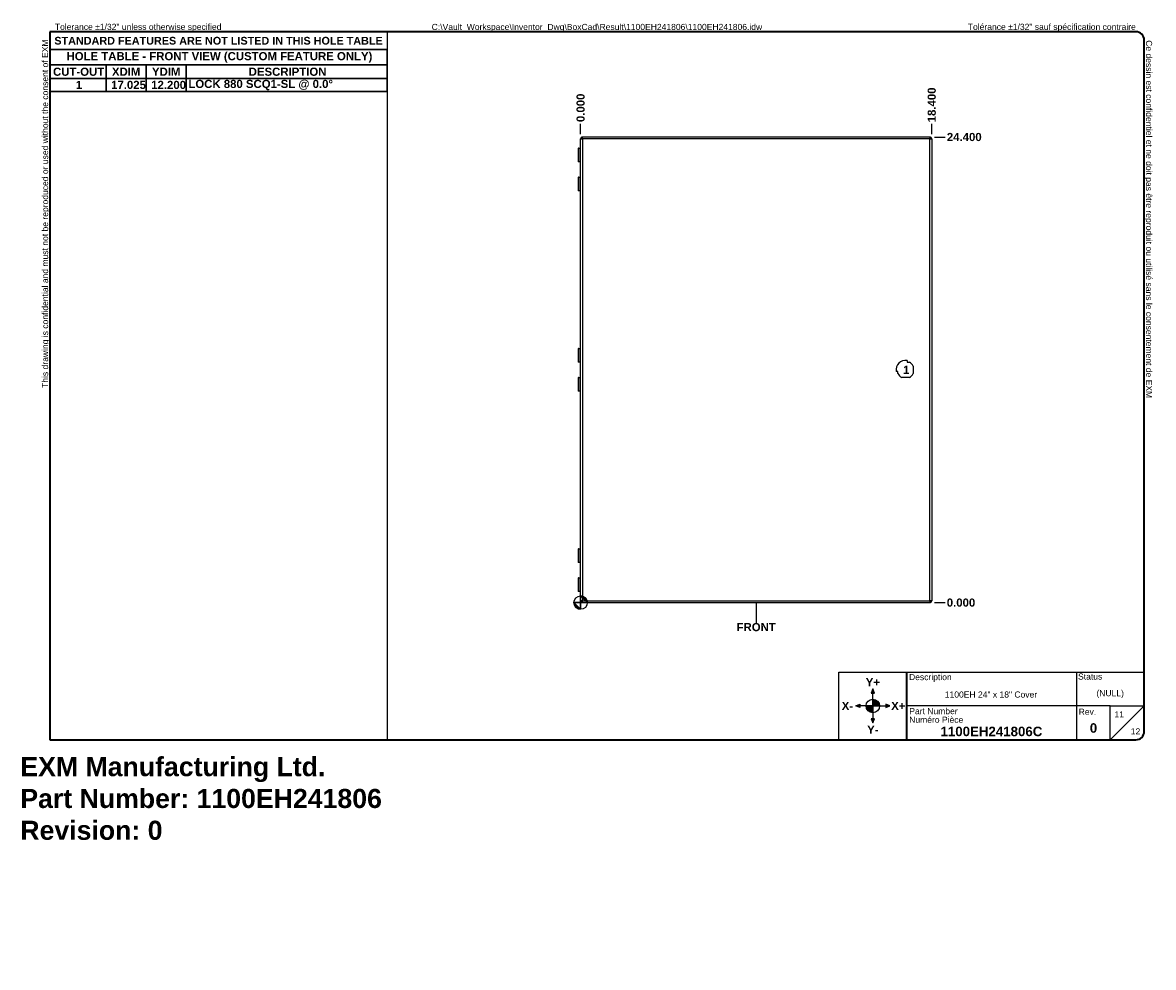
# Model space of a CAD drawing. Header units: inches. Extents: x 0.1 to 59.4, y -11 to 38.5.
import ezdxf

# ---------------------------------------------------------------- set-up
doc = ezdxf.new("R2010")
doc.units = ezdxf.units.IN
doc.header["$LTSCALE"] = 3.555556
doc.header["$MEASUREMENT"] = 0
doc.layers.get('0').update_dxf_attribs({"lineweight": 25})
for name, color, linetype, lineweight in [('Dimensions(ANSI)', 7, 'Continuous', 25), ('Sketch Geometry(ANSI)', 7, 'Continuous', 25), ('Symbols(ANSI)', 7, 'Continuous', 25), ('Visible Edges(ANSI)', 7, 'Continuous', 25), ('Visible Tangent Edges(ANSI)', 7, 'Continuous', 25)]:
    doc.layers.add(name, color=color, linetype=linetype, lineweight=lineweight)
doc.layers.add('Hatch', color=179, linetype='Continuous', lineweight=9, true_color=0x1e1e47)
doc.styles.add('Current-ANSI', font='arial.ttf')
doc.styles.add('Dimension-ANSI', font='arialbd.ttf')
doc.styles.get("Standard").update_dxf_attribs({"font": 'arialbd.ttf'})
doc.styles.add('Text Style44', font='arialbd.ttf')
doc.dimstyles.new('INCH-ANSI', dxfattribs={"dimscale": 3.555556, "dimtxt": 0.12, "dimasz": 0.098425, "dimexe": 0.04, "dimexo": 0.04, "dimgap": 0.031496, "dimtad": 0, "dimtih": 1, "dimtoh": 1, "dimdec": 3, "dimrnd": 1e-08, "dimzin": 0, "dimdsep": 46, "dimtxsty": 'Dimension-ANSI', "dimcen": 0.09, "dimdle": 0.312, "dimclrd": 179, "dimclre": 179, "dimclrt": 7, "dimadec": 1, "dimazin": 0, "dimtfac": 1, "dimtdec": 3, "dimtofl": 0, "dimtmove": 0, "dimatfit": 3, "dimfxl": 1, "dimtolj": 1, "dimtzin": 4, "dimlwd": 25, "dimlwe": 25, "dimarcsym": 0})
doc.dimstyles.new('INCH-ANSI-VERTICAL', dxfattribs={"dimscale": 3.555556, "dimtxt": 0.12, "dimasz": 0.098425, "dimexe": 0.04, "dimexo": 0.04, "dimgap": 0.031496, "dimtad": 0, "dimtih": 1, "dimtoh": 1, "dimdec": 3, "dimrnd": 1e-08, "dimzin": 0, "dimdsep": 46, "dimtxsty": 'Dimension-ANSI', "dimcen": 0.09, "dimdle": 0.312, "dimclrd": 179, "dimclre": 179, "dimclrt": 7, "dimadec": 1, "dimazin": 0, "dimtfac": 1, "dimtdec": 3, "dimtofl": 0, "dimtmove": 0, "dimatfit": 3, "dimfxl": 1, "dimtolj": 1, "dimtzin": 4, "dimlwd": 25, "dimlwe": 25, "dimarcsym": 0})

# ---------------------------------------------------------------- blocks, each defined once
blk = doc.blocks.new('Borders EXM - B (Inch) - B')
at = {"layer": 'Sketch Geometry(ANSI)', "linetype": 'Continuous', "lineweight": 35}
for p, q in [((16.438, 10.692), (0.437, 10.692)), ((0.437, 10.692), (0.437, 0.255)), ((16.562, 0.38), (16.562, 10.567)), ((0.437, 0.255), (16.438, 0.255))]:
    blk.add_line(p, q, dxfattribs=at)
at = {"layer": 'Sketch Geometry(ANSI)'}
for p, q in [((5.406, 10.692), (5.406, 0.255)), ((0.437, 10.428), (5.406, 10.428))]:
    blk.add_line(p, q, dxfattribs=at)
at = {"layer": 'Sketch Geometry(ANSI)', "linetype": 'Continuous', "lineweight": 35}
for centre, start, end in [((16.438, 10.567), 0, 90), ((16.438, 0.38), 270, 0)]:
    blk.add_arc(centre, 0.125, start, end, dxfattribs=at)
at = {"layer": 'Symbols(ANSI)', "color": 7, "char_height": 0.09, "attachment_point": 7, "style": 'Current-ANSI'}
for s, insert, rotation in [('This drawing is confidential and must not be reproduced or used without the consent of EXM', (0.437, 5.442), 90), ('Ce dessin est confidentiel et ne doit pas être reproduit ou utilisé sans le consentement de EXM', (16.562, 10.567), 270)]:
    blk.add_mtext(s, dxfattribs=dict(at, insert=insert, rotation=rotation))
for s, insert in [('Tolerance ±1/32" unless otherwise specified', (0.509, 10.692)), ('Tolérance ±1/32" sauf spécification contraire', (13.963, 10.692))]:
    blk.add_mtext(s, dxfattribs=dict(at, insert=insert))
at = {"layer": 'Symbols(ANSI)', "color": 7, "insert": (2.921, 10.559), "char_height": 0.114, "width": 4.96908, "attachment_point": 5, "style": 'Dimension-ANSI'}
blk.add_mtext('\\fArial|b1|i0;{\\H0.1140;STANDARD FEATURES ARE NOT LISTED IN THIS HOLE TABLE}', dxfattribs=at)
at = {"layer": 'Symbols(ANSI)', "color": 7, "style": 'Current-ANSI'}
blk.add_attdef('FILENAME_AND_PATH_001', (6.062, 10.718), '', height=0.09, dxfattribs=at)
blk = doc.blocks.new('Title Blocks EXM-2 - ANSI B')
at = {"layer": 'Hatch'}
for points in [[(12.725, 0.94), (12.75, 0.94), (12.75, 1)], [(12.775, 0.94), (12.75, 1), (12.75, 0.94)], [(12.56, 0.75), (12.56, 0.775), (12.5, 0.75)], [(12.56, 0.75), (12.5, 0.75), (12.56, 0.725)], [(12.94, 0.75), (13, 0.75), (12.94, 0.775)], [(12.94, 0.75), (12.94, 0.725), (13, 0.75)], [(12.75, 0.56), (12.725, 0.56), (12.75, 0.5)], [(12.75, 0.56), (12.75, 0.5), (12.775, 0.56)]]:
    blk.add_hatch(color=7, dxfattribs=at).paths.add_polyline_path(points)
h = blk.add_hatch(color=7, dxfattribs=at)
edge = h.paths.add_edge_path()
edge.add_line((12.75, 0.85), (12.75, 0.75))
edge.add_line((12.75, 0.75), (12.85, 0.75))
edge.add_arc((12.75, 0.75), 0.1, 0, 90)
h = blk.add_hatch(color=7, dxfattribs=at)
edge = h.paths.add_edge_path()
edge.add_line((12.75, 0.65), (12.75, 0.75))
edge.add_line((12.75, 0.75), (12.65, 0.75))
edge.add_arc((12.75, 0.75), 0.1, 180, 270)
at = {"layer": 'Sketch Geometry(ANSI)'}
for p, q in [((12.249, 1.25), (16.749, 1.25)), ((12.249, 0.25), (12.249, 1.25)), ((15.749, 1.25), (15.749, 0.75)), ((16.749, 1.25), (16.749, 0.375)), ((12.75, 1), (12.725, 0.94)), ((12.75, 0.85), (12.75, 1)), ((12.775, 0.94), (12.75, 1)), ((12.725, 0.94), (12.775, 0.94)), ((12.75, 0.75), (12.75, 0.85)), ((12.5, 0.75), (12.56, 0.775)), ((12.65, 0.75), (12.5, 0.75)), ((12.56, 0.725), (12.5, 0.75)), ((12.56, 0.775), (12.56, 0.725)), ((12.75, 0.75), (12.65, 0.75)), ((12.75, 0.75), (12.85, 0.75)), ((12.75, 0.75), (12.75, 0.65)), ((12.85, 0.75), (13, 0.75)), ((13, 0.75), (12.94, 0.775)), ((12.94, 0.775), (12.94, 0.725)), ((12.94, 0.725), (13, 0.75)), ((15.749, 0.75), (13.249, 0.75)), ((16.249, 0.75), (15.749, 0.75)), ((15.749, 0.75), (15.749, 0.25)), ((16.249, 0.25), (16.249, 0.75)), ((16.249, 0.75), (16.749, 0.75)), ((16.249, 0.25), (16.749, 0.75)), ((12.775, 0.56), (12.725, 0.56)), ((12.725, 0.56), (12.75, 0.5)), ((12.75, 0.65), (12.75, 0.5)), ((12.75, 0.5), (12.775, 0.56)), ((13.249, 0.25), (12.249, 0.25)), ((16.624, 0.25), (13.249, 0.25))]:
    blk.add_line(p, q, dxfattribs=at)
at = {"layer": 'Sketch Geometry(ANSI)', "linetype": 'Continuous', "lineweight": 35}
blk.add_line((13.249, 0.25), (13.249, 1.25), dxfattribs=at)
at = {"layer": 'Sketch Geometry(ANSI)'}
blk.add_circle((12.75, 0.75), 0.1, dxfattribs=at)
blk.add_arc((16.624, 0.375), 0.125, 270, 0, dxfattribs=at)
at = {"layer": 'Symbols(ANSI)', "color": 7}
for s, insert, char_height, attachment_point, style in [('Description', (13.283, 1.103), 0.09, 7, 'Current-ANSI'), ('Status', (15.774, 1.137), 0.09, 7, 'Current-ANSI'), ('\\fArial|b1|i0;Y+', (12.75, 1.1), 0.12, 5, 'Dimension-ANSI'), ('\\fArial|b1|i0;X-', (12.375, 0.75), 0.12, 5, 'Dimension-ANSI'), ('\\fArial|b1|i0;X+', (13.125, 0.75), 0.12, 5, 'Dimension-ANSI'), ('Part Number', (13.287, 0.627), 0.09, 7, 'Current-ANSI'), ('Numéro Pièce', (13.286, 0.5), 0.09, 7, 'Current-ANSI'), ('\\fArial|b1|i0;Y-', (12.75, 0.4), 0.12, 5, 'Dimension-ANSI')]:
    blk.add_mtext(s, dxfattribs=dict(at, insert=insert, char_height=char_height, attachment_point=attachment_point, style=style))
at = {"layer": 'Symbols(ANSI)', "color": 7, "insert": (15.783, 0.618), "char_height": 0.09, "width": 0.25854, "attachment_point": 7, "style": 'Current-ANSI'}
blk.add_mtext('Rev.', dxfattribs=at)
at = {"layer": 'Symbols(ANSI)', "color": 7}
for tag, p, height, style in [('IDW_DESC_IAM_001', (13.81, 0.873), 0.09, 'Current-ANSI'), ('DESIGN_STATE_001', (16.045, 0.893), 0.09, 'Current-ANSI'), ('Sheet_Number_001', (16.311, 0.58), 0.09, 'Current-ANSI'), ('IDW_NAME_IAM_001', (13.747, 0.304), 0.14, 'Text Style44'), ('IDW_REV_001', (15.947, 0.355), 0.14, 'Text Style44'), ('Number_of_sheets_001', (16.551, 0.33), 0.09, 'Current-ANSI')]:
    blk.add_attdef(tag, p, '', height=height, dxfattribs=dict(at, style=style))
blk = doc.blocks.new('Origin Indicator Symbol6')
at = {"layer": 'Dimensions(ANSI)'}
h = blk.add_hatch(color=7, dxfattribs=at)
edge = h.paths.add_edge_path(flags=0)
edge.add_line((8.257, 2.376), (8.355, 2.277))
edge.add_arc((8.257, 2.277), 0.0984, 0, 90)
h = blk.add_hatch(color=7, dxfattribs=at)
edge = h.paths.add_edge_path(flags=0)
edge.add_line((8.257, 2.179), (8.159, 2.277))
edge.add_arc((8.257, 2.277), 0.0984, 180, 270)
at = {"layer": 'Dimensions(ANSI)', "color": 7, "linetype": 'Continuous'}
for p, q in [((8.257, 2.376), (8.355, 2.277)), ((8.257, 2.179), (8.159, 2.277))]:
    blk.add_line(p, q, dxfattribs=at)
at = {"layer": 'Dimensions(ANSI)', "color": 7, "linetype": 'Continuous', "flags": 128}
for points in [[(8.257, 2.277), (8.355, 2.277), (8.257, 2.376), (8.257, 2.277)], [(8.257, 2.277), (8.257, 2.376), (8.257, 2.179), (8.257, 2.277)], [(8.257, 2.277), (8.257, 2.179), (8.159, 2.277), (8.257, 2.277)], [(8.257, 2.277), (8.159, 2.277), (8.257, 2.277), (8.257, 2.277)]]:
    blk.add_lwpolyline(points, dxfattribs=at)
at = {"layer": 'Dimensions(ANSI)', "color": 7, "linetype": 'Continuous'}
blk.add_circle((8.257, 2.277), 0.0984, dxfattribs=at)
for start, end in [(0, 90), (180, 270)]:
    blk.add_arc((8.257, 2.277), 0.0984, start, end, dxfattribs=at)
at = {"layer": 'Dimensions(ANSI)', "color": 7}
for points in [[(8.257, 2.277), (8.355, 2.277), (8.257, 2.376), (8.257, 2.277)], [(8.257, 2.277), (8.257, 2.376), (8.257, 2.179), (8.257, 2.277)], [(8.257, 2.277), (8.257, 2.179), (8.159, 2.277), (8.257, 2.277)], [(8.257, 2.277), (8.159, 2.277), (8.257, 2.277)]]:
    blk.add_solid(points, dxfattribs=at)
blk = doc.blocks.new('Leader Text21')
at = {"layer": 'Symbols(ANSI)', "color": 7, "insert": (13.009, 5.648), "char_height": 0.12, "attachment_point": 7, "style": 'Dimension-ANSI'}
blk.add_mtext('1', dxfattribs=at)
blk = doc.blocks.new('Table8')
at = {"layer": 'Symbols(ANSI)', "color": 7, "lineweight": 30}
for p, q in [((0.438, 10.428), (5.406, 10.428)), ((0.438, 10.428), (0.438, 10.202)), ((5.406, 10.428), (5.406, 10.202)), ((0.438, 10.202), (5.406, 10.202)), ((0.438, 10.202), (0.438, 10.003)), ((1.264, 10.202), (1.264, 10.003)), ((1.855, 10.202), (1.855, 10.003)), ((2.445, 10.202), (2.445, 10.003)), ((5.406, 10.202), (5.406, 10.003)), ((0.438, 10.003), (5.406, 10.003)), ((0.438, 10.003), (0.438, 9.812)), ((1.264, 10.003), (1.264, 9.812)), ((1.855, 10.003), (1.855, 9.812)), ((2.445, 10.003), (2.445, 9.812)), ((5.406, 10.003), (5.406, 9.812)), ((0.438, 9.812), (5.406, 9.812))]:
    blk.add_line(p, q, dxfattribs=at)
at = {"layer": 'Symbols(ANSI)', "color": 7, "char_height": 0.12, "attachment_point": 7, "style": 'Dimension-ANSI'}
for s, insert in [('HOLE TABLE - FRONT VIEW (CUSTOM FEATURE ONLY)', (0.681, 10.236)), ('CUT-OUT', (0.482, 10.041)), ('XDIM', (1.35, 10.043)), ('YDIM', (1.94, 10.043)), ('DESCRIPTION', (3.366, 10.041)), ('1', (0.818, 9.848)), ('17.025', (1.338, 9.847)), ('12.200', (1.929, 9.847)), ('LOCK 880 SCQ1-SL @ 0.0°', (2.477, 9.829))]:
    blk.add_mtext(s, dxfattribs=dict(at, insert=insert))
blk = doc.blocks.new('*D20')
at = {"layer": 'Defpoints', "color": 0, "linetype": 'Continuous', "transparency": 16777216}
for p in [(29.358, 33.197), (29.358, 32.497), (29.358, 32.497)]:
    blk.add_point(p, dxfattribs=at)
at = {"layer": 'Dimensions(ANSI)', "color": 179, "linetype": 'Continuous', "lineweight": 25, "true_color": 0x262658, "transparency": 16777216}
blk.add_line((29.358, 32.64), (29.358, 33.197), dxfattribs=at)
at = {"layer": 'Dimensions(ANSI)', "color": 7, "linetype": 'Continuous', "lineweight": 25, "transparency": 16777216, "insert": (29.358, 34.028), "char_height": 0.4267, "attachment_point": 5, "rotation": 90, "style": 'Dimension-ANSI'}
blk.add_mtext('\\A1;0.000', dxfattribs=at)
blk = doc.blocks.new('*D21')
at = {"layer": 'Defpoints', "color": 0, "linetype": 'Continuous', "transparency": 16777216}
for p in [(47.758, 33.197), (29.358, 32.497), (47.758, 32.497)]:
    blk.add_point(p, dxfattribs=at)
at = {"layer": 'Dimensions(ANSI)', "color": 179, "linetype": 'Continuous', "lineweight": 25, "true_color": 0x262658, "transparency": 16777216}
blk.add_line((47.758, 32.64), (47.758, 33.197), dxfattribs=at)
at = {"layer": 'Dimensions(ANSI)', "color": 7, "linetype": 'Continuous', "lineweight": 25, "transparency": 16777216, "insert": (47.758, 34.183), "char_height": 0.4267, "attachment_point": 5, "rotation": 90, "style": 'Dimension-ANSI'}
blk.add_mtext('\\A1;18.400', dxfattribs=at)
blk = doc.blocks.new('*D22')
at = {"layer": 'Defpoints', "color": 0, "linetype": 'Continuous', "transparency": 16777216}
for p in [(47.758, 8.097), (47.758, 8.097), (48.458, 8.097)]:
    blk.add_point(p, dxfattribs=at)
at = {"layer": 'Dimensions(ANSI)', "color": 179, "linetype": 'Continuous', "lineweight": 25, "true_color": 0x262658, "transparency": 16777216}
blk.add_line((47.901, 8.097), (48.458, 8.097), dxfattribs=at)
at = {"layer": 'Dimensions(ANSI)', "color": 7, "linetype": 'Continuous', "lineweight": 25, "transparency": 16777216, "insert": (49.289, 8.097), "char_height": 0.4267, "attachment_point": 5, "style": 'Dimension-ANSI'}
blk.add_mtext('\\A1;0.000', dxfattribs=at)
blk = doc.blocks.new('*D23')
at = {"layer": 'Defpoints', "color": 0, "linetype": 'Continuous', "transparency": 16777216}
for p in [(47.758, 32.497), (48.458, 32.497), (47.758, 8.097)]:
    blk.add_point(p, dxfattribs=at)
at = {"layer": 'Dimensions(ANSI)', "color": 179, "linetype": 'Continuous', "lineweight": 25, "true_color": 0x262658, "transparency": 16777216}
blk.add_line((47.901, 32.497), (48.458, 32.497), dxfattribs=at)
at = {"layer": 'Dimensions(ANSI)', "color": 7, "linetype": 'Continuous', "lineweight": 25, "transparency": 16777216, "insert": (49.46, 32.497), "char_height": 0.4267, "attachment_point": 5, "style": 'Dimension-ANSI'}
blk.add_mtext('\\A1;24.400', dxfattribs=at)
blk = doc.blocks.new('FRONT-1100EH241806B_merged.idw')
at = {"layer": 'Sketch Geometry(ANSI)'}
blk.add_line((0, 0.15), (0, -0.15), dxfattribs=at)
at = {"layer": 'Symbols(ANSI)', "color": 7, "insert": (0, -0.212), "char_height": 0.12, "attachment_point": 5, "style": 'Dimension-ANSI'}
blk.add_mtext('\\fArial|b1|i0;FRONT', dxfattribs=at)

msp = doc.modelspace()

# ---------------------------------------------------------------- linework, layer by layer
at = {"layer": 'Visible Edges(ANSI)'}
for p, q in [((29.3583, 8.1965), (29.3583, 32.3985)), ((47.6593, 32.4975), (29.4573, 32.4975)), ((47.7583, 32.3985), (47.7583, 8.1965)), ((29.248, 31.9225), (29.232, 31.9225)), ((29.232, 31.9225), (29.232, 31.1921)), ((29.248, 31.9225), (29.3554, 31.9225)), ((29.3583, 31.9225), (29.3554, 31.9225)), ((29.248, 31.1921), (29.232, 31.1921)), ((29.3554, 31.1921), (29.248, 31.1921)), ((29.3554, 31.1921), (29.3583, 31.1921)), ((29.248, 30.4028), (29.232, 30.4028)), ((29.232, 30.4028), (29.232, 29.6725)), ((29.248, 30.4028), (29.3554, 30.4028)), ((29.3583, 30.4028), (29.3554, 30.4028)), ((29.248, 29.6725), (29.232, 29.6725)), ((29.3554, 29.6725), (29.248, 29.6725)), ((29.3554, 29.6725), (29.3583, 29.6725)), ((29.248, 21.4225), (29.232, 21.4225)), ((29.232, 21.4225), (29.232, 20.6921)), ((29.248, 21.4225), (29.3554, 21.4225)), ((29.3583, 21.4225), (29.3554, 21.4225)), ((46.462, 20.7833), (46.462, 20.6931)), ((29.248, 20.6921), (29.232, 20.6921)), ((29.3554, 20.6921), (29.248, 20.6921)), ((29.3554, 20.6921), (29.3583, 20.6921)), ((45.9877, 20.2188), (45.8976, 20.2188)), ((45.9877, 20.0984), (45.9877, 20.2188)), ((46.462, 20.6931), (46.5824, 20.6931)), ((46.779, 20.4965), (46.779, 20.0984)), ((29.248, 19.9028), (29.232, 19.9028)), ((29.232, 19.9028), (29.232, 19.1725)), ((29.248, 19.9028), (29.3554, 19.9028)), ((29.3583, 19.9028), (29.3554, 19.9028)), ((46.5824, 19.9018), (46.1843, 19.9018)), ((29.248, 19.1725), (29.232, 19.1725)), ((29.3554, 19.1725), (29.248, 19.1725)), ((29.3554, 19.1725), (29.3583, 19.1725)), ((29.248, 10.9225), (29.232, 10.9225)), ((29.232, 10.9225), (29.232, 10.1921)), ((29.248, 10.9225), (29.3554, 10.9225)), ((29.3583, 10.9225), (29.3554, 10.9225)), ((29.248, 10.1921), (29.232, 10.1921)), ((29.3554, 10.1921), (29.248, 10.1921)), ((29.3554, 10.1921), (29.3583, 10.1921)), ((29.248, 9.4028), (29.232, 9.4028)), ((29.232, 9.4028), (29.232, 8.6725)), ((29.248, 9.4028), (29.3554, 9.4028)), ((29.3583, 9.4028), (29.3554, 9.4028)), ((29.248, 8.6725), (29.232, 8.6725)), ((29.3554, 8.6725), (29.248, 8.6725)), ((29.3554, 8.6725), (29.3583, 8.6725)), ((29.4573, 8.0975), (47.6593, 8.0975))]:
    msp.add_line(p, q, dxfattribs=at)
for centre, radius, start, end in [((29.4573, 32.3985), 0.099, 90, 180), ((47.6593, 32.3985), 0.099, 0, 90), ((46.3833, 20.2975), 0.4921, 80.801462, 189.198538), ((46.3833, 20.2975), 0.4429, 26.704852, 63.295148), ((46.3833, 20.2975), 0.4429, 206.704852, 243.295148), ((46.3833, 20.2975), 0.4429, 296.704852, 333.295148), ((29.4573, 8.1965), 0.099, 180, 270), ((47.6593, 8.1965), 0.099, 270, 0)]:
    msp.add_arc(centre, radius, start, end, dxfattribs=at)
at = {"layer": 'Visible Tangent Edges(ANSI)'}
for p, q in [((29.3583, 32.3985), (29.4573, 32.3985)), ((29.4573, 32.3985), (29.4573, 32.4975)), ((47.6593, 32.3985), (29.4573, 32.3985)), ((29.4573, 32.3985), (29.4573, 8.1965)), ((47.6593, 32.4975), (47.6593, 32.3985)), ((47.6593, 32.3985), (47.7583, 32.3985)), ((47.6593, 8.1965), (47.6593, 32.3985)), ((29.248, 31.9225), (29.248, 31.1921)), ((29.3554, 31.1921), (29.3554, 31.9225)), ((29.248, 30.4028), (29.248, 29.6725)), ((29.3554, 29.6725), (29.3554, 30.4028)), ((29.248, 21.4225), (29.248, 20.6921)), ((29.3554, 20.6921), (29.3554, 21.4225)), ((29.248, 19.9028), (29.248, 19.1725)), ((29.3554, 19.1725), (29.3554, 19.9028)), ((29.248, 10.9225), (29.248, 10.1921)), ((29.3554, 10.1921), (29.3554, 10.9225)), ((29.248, 9.4028), (29.248, 8.6725)), ((29.3554, 8.6725), (29.3554, 9.4028)), ((29.4573, 8.1965), (29.3583, 8.1965)), ((29.4573, 8.0975), (29.4573, 8.1965)), ((29.4573, 8.1965), (47.6593, 8.1965)), ((47.6593, 8.1965), (47.6593, 8.0975)), ((47.7583, 8.1965), (47.6593, 8.1965))]:
    msp.add_line(p, q, dxfattribs=at)

# ---------------------------------------------------------------- block references
at = {"xscale": 3.555555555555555, "yscale": 3.555555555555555, "zscale": 3.555555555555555}
for name, p, values in [('Borders EXM - B (Inch) - B', (0, 0), {'FILENAME_AND_PATH_001': 'C:\\Vault_Workspace\\Inventor_Dwg\\BoxCad\\Result\\1100EH241806\\1100EH241806.idw'}), ('Title Blocks EXM-2 - ANSI B', (-0.6625, 0.0162), {'IDW_REV_001': '0', 'Sheet_Number_001': '11', 'Number_of_sheets_001': '12', 'IDW_DESC_IAM_001': '1100EH 24" x 18" Cover', 'DESIGN_STATE_001': '(NULL)', 'IDW_NAME_IAM_001': '1100EH241806C'})]:
    msp.add_blockref(name, p, dxfattribs=at).add_auto_attribs(values)
for name, p in [('Table8', (0, 0)), ('FRONT-1100EH241806B_merged.idw', (38.5583, 7.5655))]:
    msp.add_blockref(name, p, dxfattribs=at)
at = {"layer": 'Dimensions(ANSI)', "xscale": 3.555555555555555, "yscale": 3.555555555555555, "zscale": 3.555555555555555}
msp.add_blockref('Origin Indicator Symbol6', (0, 0), dxfattribs=at)
at = {"layer": 'Symbols(ANSI)', "xscale": 3.555555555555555, "yscale": 3.555555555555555, "zscale": 3.555555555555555}
msp.add_blockref('Leader Text21', (0, 0), dxfattribs=at)

# ---------------------------------------------------------------- texts
at = {"insert": (0, 0), "char_height": 1, "attachment_point": 1}
msp.add_mtext_dynamic_manual_height_columns('EXM Manufacturing Ltd.\\PPart Number: 1100EH241806\\PRevision: 0', width=6.990976, gutter_width=1, heights=[0], dxfattribs=at).dxf.set("width", 100)
at = {"layer": 'Symbols(ANSI)', "color": 7, "insert": (26.5139, 1.3998), "char_height": 0.42667, "attachment_point": 4, "style": 'Dimension-ANSI'}
msp.add_mtext('\\A1; ', dxfattribs=at)

# ---------------------------------------------------------------- dimensions: what is measured, and where the dimension line sits
at = {"layer": 'Dimensions(ANSI)', "color": 179, "linetype": 'Continuous', "lineweight": 25, "true_color": 0x262658}
for feature_location, offset, dtype, origin, dimstyle, picture, middle in [((47.7583, 32.4975), (0, 0.6999), 1, (29.3583, 32.4975), 'INCH-ANSI-VERTICAL', '*D21', (47.7583, 34.1826)), ((29.358348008, 32.4974628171), (0, 0.6999125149), 1, (29.358348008, 32.4974628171), 'INCH-ANSI-VERTICAL', '*D20', (29.358348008, 34.0279425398)), ((47.7583, 32.4975), (0.6999, 0), 0, (47.7583, 8.0975), 'INCH-ANSI', '*D23', (49.4597, 32.4975)), ((47.758348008, 8.0974628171), (0.6999125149, 0), 0, (47.758348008, 8.0974628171), 'INCH-ANSI', '*D22', (49.2888277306, 8.0974628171))]:
    dim = msp.add_ordinate_dim(feature_location=feature_location, offset=offset, dtype=dtype, origin=origin, dimstyle=dimstyle, override={"dimgap": 0.031496, "dimtad": 0, "dimdec": 3, "dimtol": 0, "dimlim": 0, "dimtp": 0, "dimtm": 0, "dimtdec": 3}, dxfattribs=at)
    dim.commit()
    dim.dimension.update_dxf_attribs({"geometry": picture, "text_midpoint": middle})

doc.saveas('drawing.dxf')
